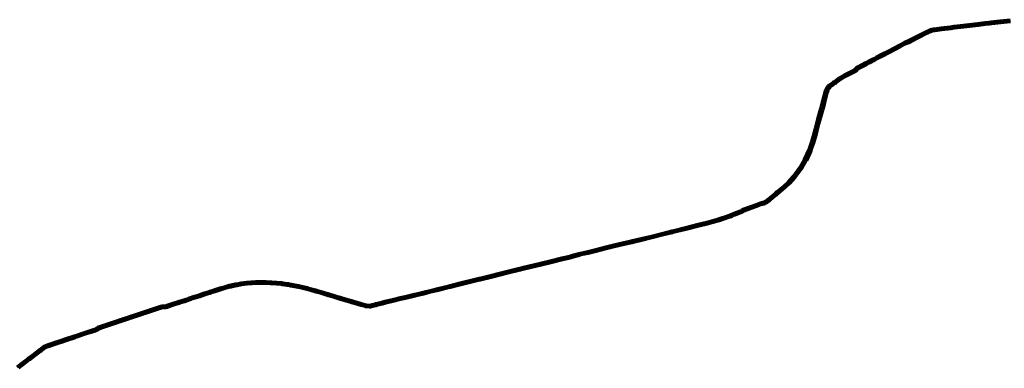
# Model space of a CAD drawing. Extents: x 73120 to 113741, y 434688 to 489241.
# Tile 3 of 256: x 82967 to 87891, y 441425 to 443169. Entities that reach past the tile are written whole.
import ezdxf

# ---------------------------------------------------------------- set-up
doc = ezdxf.new("R2010")
doc.units = 0
doc.header["$LTSCALE"] = 0.5
doc.layers.add('B-WE-OG-INFO_EIS VOORZORGSMAATREGEL-GV', color=7, linetype='Continuous', lineweight=70, true_color=0xfa194b)

msp = doc.modelspace()

# ---------------------------------------------------------------- linework, layer by layer
at = {"layer": 'B-WE-OG-INFO_EIS VOORZORGSMAATREGEL-GV', "flags": 128}
for points in [[(82954.7, 441432.8), (82977.3, 441450.7), (82977.4, 441450.8), (83009.3, 441474.6), (83009.4, 441474.7), (83012.8, 441477.1), (83037.7, 441496.2), (83064.4, 441516.9), (83064.6, 441517), (83068.1, 441519.5), (83084.5, 441532.1), (83085.1, 441532.5), (83091.5, 441536), (83093.3, 441537), (83093.7, 441537.2), (83099.4, 441539.7), (83099.7, 441539.8), (83104.8, 441541.7), (83104.8, 441541.7), (83110.9, 441543.9), (83110.9, 441543.9), (83135.3, 441552.5), (83135.6, 441552.6), (83139.9, 441553.9), (83170.4, 441563.6), (83199.9, 441573.6), (83240.7, 441587.5), (83240.9, 441587.6), (83247.2, 441589.5), (83286.3, 441602.7), (83286.4, 441602.8), (83326.2, 441615.6), (83330.5, 441617.1), (83330.9, 441617.2), (83336.4, 441618.7), (83340.8, 441620.2), (83340.8, 441620.2), (83344.7, 441621.5), (83347, 441622.5), (83349, 441623.7), (83350.4, 441624.6), (83352.7, 441626.3), (83355.2, 441628.2), (83355.5, 441628.4), (83357.7, 441629.8), (83358.3, 441630.1), (83361.9, 441631.8), (83362, 441631.9), (83363.1, 441632.4), (83363.6, 441632.5), (83367.2, 441633.7), (83367.7, 441633.9), (83368.1, 441634.1), (83369, 441634.4), (83369.9, 441634.7), (83370.9, 441635), (83370.9, 441635), (83371.8, 441635.3), (83372.7, 441635.6), (83373.6, 441635.9), (83373.7, 441636), (83374.6, 441636.3), (83375.6, 441636.6), (83376.5, 441636.9), (83376.5, 441636.9), (83377.5, 441637.2), (83378.4, 441637.6), (83379.3, 441637.9), (83380.3, 441638.2), (83381.2, 441638.5), (83382.1, 441638.8), (83383.1, 441639.1), (83384, 441639.5), (83384.1, 441639.5), (83385, 441639.8), (83385.9, 441640.1), (83386, 441640.1), (83386.9, 441640.4), (83387.8, 441640.7), (83388.7, 441641), (83388.8, 441641.1), (83389.7, 441641.4), (83390.7, 441641.7), (83391.6, 441642), (83392.5, 441642.3), (83392.5, 441642.3), (83393.4, 441642.6), (83394.4, 441642.9), (83395.3, 441643.2), (83396.3, 441643.6), (83396.3, 441643.6), (83397.2, 441643.9), (83397.3, 441643.9), (83398.2, 441644.2), (83399.1, 441644.5), (83400, 441644.8), (83400.1, 441644.8), (83401, 441645.1), (83401.9, 441645.4), (83402.8, 441645.8), (83402.9, 441645.8), (83403.8, 441646.1), (83404.7, 441646.4), (83404.8, 441646.4), (83405.7, 441646.7), (83405.7, 441646.7), (83406.7, 441647.1), (83406.7, 441647.1), (83407.6, 441647.4), (83408.6, 441647.7), (83409.4, 441648), (83410.4, 441648.3), (83410.4, 441648.3), (83411.3, 441648.6), (83411.4, 441648.7), (83412.3, 441649), (83413.2, 441649.3), (83414.1, 441649.6), (83415.1, 441649.9), (83415.2, 441649.9), (83416.1, 441650.2), (83417, 441650.6), (83417.1, 441650.6), (83418, 441650.9), (83418.9, 441651.2), (83418.9, 441651.2), (83419.9, 441651.5), (83420.8, 441651.8), (83420.8, 441651.8), (83421.8, 441652.1), (83421.8, 441652.2), (83422.7, 441652.5), (83423.6, 441652.8), (83423.7, 441652.8), (83424.6, 441653.1), (83425.6, 441653.4), (83426.5, 441653.7), (83426.5, 441653.7), (83427.4, 441654), (83428.4, 441654.4), (83428.4, 441654.4), (83429.3, 441654.7), (83429.4, 441654.7), (83430.3, 441655), (83431.2, 441655.3), (83431.2, 441655.3), (83432.2, 441655.6), (83433.1, 441655.9), (83433.1, 441656), (83434.1, 441656.3), (83434.1, 441656.3), (83435, 441656.6), (83435.9, 441656.9), (83436.9, 441657.2), (83437.8, 441657.5), (83437.9, 441657.6), (83438.8, 441657.9), (83439.8, 441658.2), (83440.7, 441658.5), (83440.7, 441658.5), (83441.7, 441658.8), (83442.6, 441659.1), (83442.6, 441659.1), (83443.5, 441659.4), (83444.5, 441659.7), (83444.5, 441659.7), (83445.4, 441660.1), (83446.4, 441660.4), (83446.4, 441660.4), (83447.3, 441660.7), (83448.3, 441661), (83448.3, 441661), (83449.2, 441661.3), (83449.3, 441661.3), (83450.2, 441661.6), (83451.1, 441661.9), (83452.1, 441662.3), (83452.1, 441662.3), (83453, 441662.6), (83453.9, 441662.9), (83454, 441662.9), (83455, 441663.2), (83455.9, 441663.5), (83456.8, 441663.8), (83457.7, 441664.1), (83458.6, 441664.5), (83458.7, 441664.5), (83459.7, 441664.8), (83460.6, 441665.1), (83460.6, 441665.2), (83461.6, 441665.5), (83462.5, 441665.8), (83462.5, 441665.8), (83463.4, 441666.1), (83463.5, 441666.1), (83465.4, 441666.7), (83466.3, 441667), (83466.3, 441667), (83467.3, 441667.3), (83468.2, 441667.7), (83469.1, 441668), (83469.2, 441668), (83470.1, 441668.3), (83471.1, 441668.6), (83472, 441668.9), (83472.9, 441669.2), (83472.9, 441669.2), (83473.9, 441669.6), (83474.8, 441669.9), (83474.9, 441669.9), (83475.8, 441670.2), (83476.7, 441670.5), (83476.8, 441670.5), (83477.7, 441670.8), (83478.6, 441671.1), (83479.5, 441671.4), (83480.4, 441671.8), (83480.5, 441671.8), (83481.5, 441672.1), (83482.4, 441672.4), (83483.4, 441672.7), (83484.3, 441673), (83485.2, 441673.3), (83485.2, 441673.4), (83486.2, 441673.7), (83486.2, 441673.7), (83487.2, 441674), (83488.1, 441674.3), (83489, 441674.6), (83490, 441674.9), (83490.9, 441675.3), (83491, 441675.3), (83491.9, 441675.6), (83492.8, 441675.9), (83492.9, 441675.9), (83493.8, 441676.2), (83494.7, 441676.5), (83494.8, 441676.5), (83495.7, 441676.9), (83496.7, 441677.2), (83497.6, 441677.5), (83498.5, 441677.8), (83498.6, 441677.8), (83499.5, 441678.1), (83500.4, 441678.4), (83501.3, 441678.7), (83501.4, 441678.8), (83502.3, 441679.1), (83503.3, 441679.4), (83504.2, 441679.7), (83504.3, 441679.7), (83505.2, 441680), (83506.1, 441680.3), (83506.1, 441680.4), (83507.1, 441680.7), (83508, 441681), (83509, 441681.3), (83509, 441681.3), (83509.9, 441681.6), (83510.9, 441681.9), (83511.8, 441682.2), (83511.8, 441682.3), (83512.8, 441682.6), (83513.7, 441682.9), (83513.7, 441682.9), (83514.7, 441683.2), (83515.6, 441683.5), (83516.5, 441683.8), (83517.5, 441684.1), (83517.5, 441684.2), (83518.5, 441684.5), (83519.4, 441684.8), (83520.3, 441685.1), (83521.3, 441685.4), (83521.3, 441685.4), (83522.3, 441685.7), (83523.2, 441686), (83524.1, 441686.3), (83525.1, 441686.7), (83525.2, 441686.7), (83526.1, 441687), (83527, 441687.3), (83527.9, 441687.6), (83528, 441687.6), (83528.9, 441687.9), (83529.8, 441688.2), (83530.7, 441688.5), (83530.8, 441688.6), (83531.8, 441688.9), (83531.8, 441688.9), (83532.7, 441689.2), (83533.6, 441689.5), (83533.7, 441689.5), (83534.6, 441689.8), (83535.6, 441690.1), (83536.5, 441690.4), (83537.4, 441690.7), (83537.5, 441690.7), (83538.4, 441691.1), (83539.4, 441691.4), (83540.3, 441691.7), (83541.3, 441692), (83542.2, 441692.3), (83543.1, 441692.6), (83544, 441692.9), (83544.1, 441692.9), (83545, 441693.2), (83545.9, 441693.6), (83546, 441693.6), (83546.9, 441693.9), (83547, 441693.9), (83547.9, 441694.2), (83548.8, 441694.5), (83549.8, 441694.8), (83549.8, 441694.8), (83551.7, 441695.5), (83551.8, 441695.5), (83552.7, 441695.8), (83553.6, 441696.1), (83554.5, 441696.4), (83554.6, 441696.4), (83555.5, 441696.7), (83556.4, 441697), (83557.4, 441697.3), (83557.5, 441697.3), (83558.4, 441697.6), (83559.3, 441697.9), (83559.3, 441698), (83560.3, 441698.3), (83561.2, 441698.6), (83562.1, 441698.9), (83563, 441699.2), (83563.1, 441699.2), (83564.1, 441699.5), (83565, 441699.8), (83565.9, 441700.1), (83565.9, 441700.2), (83566.9, 441700.5), (83567.8, 441700.8), (83568.8, 441701.1), (83569.7, 441701.4), (83570.7, 441701.7), (83570.7, 441701.7), (83571.6, 441702), (83572.6, 441702.4), (83573.5, 441702.7), (83574.4, 441703), (83575.4, 441703.3), (83575.4, 441703.3), (83576.3, 441703.6), (83576.4, 441703.6), (83577.3, 441703.9), (83578.2, 441704.2), (83578.3, 441704.3), (83579.2, 441704.6), (83580.2, 441704.9), (83581.1, 441705.2), (83582, 441705.5), (83582, 441705.5), (83583, 441705.8), (83583, 441705.8), (83584, 441706.1), (83584.9, 441706.4), (83585.8, 441706.7), (83585.8, 441706.8), (83586.7, 441707.1), (83586.8, 441707.1), (83587.7, 441707.4), (83587.7, 441707.4), (83588.6, 441707.7), (83589.5, 441708), (83589.6, 441708.1), (83590.6, 441708.4), (83590.6, 441708.4), (83591.5, 441708.7), (83592.5, 441709), (83593.4, 441709.3), (83594.3, 441709.6), (83594.3, 441709.7), (83595.3, 441710), (83595.3, 441710), (83596.2, 441710.3), (83597.2, 441710.6), (83597.2, 441710.6), (83598.2, 441710.9), (83599.1, 441711.2), (83600, 441711.6), (83600, 441711.6), (83601, 441711.9), (83601, 441711.9), (83602, 441712.2), (83602.9, 441712.5), (83603.8, 441712.8), (83604.7, 441713.1), (83604.8, 441713.1), (83605.7, 441713.4), (83606.6, 441713.8), (83606.7, 441713.8), (83607.6, 441714.1), (83608.6, 441714.4), (83609.5, 441714.7), (83610.4, 441715), (83610.4, 441715), (83611.4, 441715.3), (83612.3, 441715.7), (83612.4, 441715.7), (83613.3, 441716), (83614.2, 441716.3), (83615.2, 441716.6), (83615.2, 441716.6), (83616.1, 441716.9), (83616.2, 441717), (83617.1, 441717.3), (83618, 441717.6), (83618.9, 441717.9), (83619, 441717.9), (83619.9, 441718.2), (83620.8, 441718.5), (83620.9, 441718.5), (83621.8, 441718.8), (83622.8, 441719.1), (83623.7, 441719.5), (83623.7, 441719.5), (83624.7, 441719.8), (83625.6, 441720.1), (83625.6, 441720.1), (83626.5, 441720.4), (83627.4, 441720.7), (83628.4, 441721), (83628.4, 441721), (83629.3, 441721.4), (83629.4, 441721.4), (83630.3, 441721.7), (83631.2, 441722), (83632.2, 441722.3), (83632.2, 441722.3), (83633.1, 441722.6), (83634.1, 441723), (83634.1, 441723), (83635, 441723.3), (83635.1, 441723.3), (83636, 441723.6), (83636.9, 441723.9), (83637.9, 441724.2), (83638.8, 441724.5), (83638.8, 441724.5), (83639.7, 441724.8), (83640.6, 441725.1), (83641.6, 441725.5), (83641.6, 441725.5), (83642.6, 441725.8), (83643.5, 441726.1), (83644.4, 441726.4), (83644.5, 441726.4), (83645.4, 441726.7), (83646.3, 441727), (83646.4, 441727), (83647.3, 441727.4), (83648.2, 441727.7), (83649.1, 441728), (83649.2, 441728), (83650.1, 441728.3), (83651.1, 441728.6), (83651.1, 441728.6), (83652, 441728.9), (83652.9, 441729.2), (83653.9, 441729.5), (83654.8, 441729.8), (83654.8, 441729.8), (83655.8, 441730.1), (83655.8, 441730.2), (83656.7, 441730.4), (83657.7, 441730.7), (83658.6, 441731.1), (83658.7, 441731.1), (83659.6, 441731.4), (83660.5, 441731.7), (83661.4, 441732), (83661.4, 441732), (83662.4, 441732.3), (83663.3, 441732.6), (83664.3, 441732.9), (83665.2, 441733.2), (83666.1, 441733.5), (83668, 441734.1), (83668.1, 441734.2), (83669, 441734.4), (83669.9, 441734.7), (83670.8, 441735.1), (83671, 441735.1), (83671.8, 441735.3), (83675.4, 441736.5), (83675.8, 441736.6), (83680.6, 441737.7), (83681.5, 441737.8), (83686.6, 441738.1), (83686.9, 441738.1), (83690.2, 441738), (83694.4, 441738), (83698.7, 441738.4), (83701, 441739), (83704, 441740), (83728.7, 441748.4), (83728.8, 441748.5), (83760.8, 441758.8), (83765, 441760.4), (83765.2, 441760.5), (83787.5, 441767.8), (83814.5, 441776.6), (83814.6, 441776.7), (83818.2, 441777.8), (83841.2, 441785.5), (83841.4, 441785.6), (83864.4, 441792.4), (83872.7, 441795.9), (83873.1, 441796.1), (83891.7, 441802), (83891.7, 441802), (83914.2, 441808.9), (83918.4, 441810.6), (83918.6, 441810.7), (83939.7, 441817.6), (83939.8, 441817.6), (83965.2, 441825.8), (83965.3, 441825.8), (83969.9, 441827.1), (83990.8, 441833.3), (83990.9, 441833.3), (84016.3, 441840.2), (84016.4, 441840.3), (84020.9, 441841.4), (84020.9, 441841.4), (84030.4, 441843.7), (84030.5, 441843.7), (84035.2, 441844.8), (84035.3, 441844.8), (84041.1, 441846), (84041.2, 441846), (84046.9, 441847.1), (84047, 441847.1), (84053, 441848.1), (84068.4, 441850.7), (84074.5, 441851.9), (84074.9, 441852), (84102.3, 441855.1), (84102.4, 441855.1), (84124.7, 441857.5), (84124.9, 441857.5), (84129.4, 441857.8), (84129.4, 441857.8), (84148.6, 441858.8), (84148.7, 441858.8), (84171.9, 441859.5), (84172.1, 441859.5), (84178.4, 441859.5), (84178.5, 441859.5), (84198.2, 441859.3), (84198.4, 441859.3), (84222.2, 441858), (84226.4, 441857.9), (84226.7, 441857.9), (84251.9, 441856), (84252, 441856), (84276.6, 441853.4), (84276.7, 441853.4), (84280.9, 441852.9), (84281, 441852.9), (84305.3, 441849.6), (84305.4, 441849.5), (84311.9, 441848.5), (84312, 441848.5), (84322.5, 441846.5), (84326.4, 441845.9), (84326.6, 441845.9), (84342.8, 441842.8), (84342.9, 441842.8), (84361, 441839), (84365.5, 441838.3), (84365.9, 441838.3), (84405.8, 441828.4), (84405.9, 441828.3), (84446.8, 441817.7), (84447, 441817.7), (84451.8, 441816.2), (84474.5, 441809.8), (84474.6, 441809.8), (84508.4, 441799), (84513.3, 441797.7), (84513.5, 441797.7), (84544, 441788.2), (84569.7, 441780.4), (84569.8, 441780.4), (84574.4, 441779), (84596.6, 441772.2), (84625.9, 441763.8), (84626, 441763.8), (84630.9, 441762.2), (84659, 441754.4), (84659.1, 441754.4), (84676.2, 441749.5), (84693.5, 441744.7), (84693.7, 441744.7), (84701.1, 441742.2), (84718.5, 441741.1), (84722.2, 441742), (84727.1, 441743.3), (84727.2, 441743.4), (84732.4, 441744.6), (84745.3, 441747.9), (84748.4, 441748.9), (84748.7, 441749), (84777.9, 441756.1), (84782.7, 441757.5), (84783.3, 441757.6), (84789.5, 441758.7), (84794.4, 441760), (84794.5, 441760.1), (84831.1, 441769.1), (84868.9, 441778.5), (84868.9, 441778.5), (84894.6, 441784.6), (84941.8, 441796.1), (84942.2, 441796.1), (84945.2, 441796.6), (84985, 441806.4), (85019, 441814.9), (85019, 441814.9), (85058.4, 441824.3), (85114.2, 441838.2), (85114.4, 441838.3), (85118.9, 441839.2), (85156.9, 441848.7), (85264.8, 441875.6), (85264.9, 441875.6), (85268.1, 441876.3), (85321.5, 441889.3), (85366.7, 441900.7), (85366.7, 441900.8), (85406, 441910.5), (85406, 441910.5), (85460.3, 441923.5), (85468.2, 441925.7), (85468.2, 441925.7), (85479.8, 441928.7), (85479.9, 441928.8), (85514.8, 441937.2), (85572.1, 441951.2), (85572.1, 441951.2), (85620.3, 441962.8), (85678.7, 441977.3), (85678.8, 441977.3), (85717.8, 441986.3), (85738.8, 441991.9), (85757.2, 441997.5), (85770.3, 442001.6), (85770.8, 442001.7), (85807.6, 442009.6), (85847.6, 442019.5), (85890.7, 442030.9), (85890.9, 442031), (85930.9, 442040.4), (85930.9, 442040.4), (85987.6, 442053.5), (86026.6, 442062.7), (86026.8, 442062.7), (86032, 442063.7), (86074.1, 442073.8), (86126.2, 442086.8), (86184.1, 442101.7), (86184.1, 442101.8), (86227.9, 442112.5), (86231.5, 442113.3), (86296, 442129.6), (86296, 442129.7), (86359.9, 442145.6), (86359.9, 442145.6), (86402.4, 442155.9), (86462.1, 442172.2), (86508.7, 442188.2), (86520.6, 442192.5), (86524.1, 442193.8), (86527.5, 442195.7), (86528, 442195.9), (86533.5, 442198.2), (86533.5, 442198.2), (86539, 442200.4), (86539.1, 442200.5), (86572.1, 442213.5), (86577.1, 442215.7), (86583.8, 442219.9), (86584.7, 442220.3), (86656.3, 442246.8), (86659.4, 442248.2), (86662.8, 442249.7), (86663.4, 442250), (86678.5, 442254.7), (86678.7, 442254.7), (86684.8, 442256.4), (86689.7, 442258), (86693.6, 442259.8), (86699, 442262.6), (86704.6, 442266.9), (86707.6, 442269.4), (86707.6, 442269.4), (86730.2, 442288.3), (86730.3, 442288.4), (86744.3, 442299.7), (86755.5, 442308.9), (86788.5, 442336.5), (86809.9, 442356.6), (86836, 442386.5), (86867.1, 442427.8), (86871.3, 442434), (86891.7, 442468.8), (86913.2, 442516.8), (86916, 442524.6), (86927.1, 442555.2), (86936.9, 442587.7), (86938.3, 442594.2), (86938.4, 442594.4), (86949.4, 442637), (86949.4, 442637), (86960.6, 442678), (86972.9, 442724.5), (86972.9, 442724.8), (86976.1, 442734.4), (86983.5, 442763.6), (86983.5, 442763.6), (86994.2, 442805.9), (86994.2, 442806.2), (86998.2, 442818.9), (86998.6, 442819.7), (87002.4, 442826.9), (87002.7, 442827.5), (87006.4, 442832.8), (87006.8, 442833.3), (87010.6, 442837.4), (87010.9, 442837.7), (87015.1, 442841.6), (87015.5, 442841.9), (87021.3, 442846.3), (87021.6, 442846.5), (87027.2, 442850), (87036.4, 442856.7), (87040.5, 442859.9), (87040.7, 442860.1), (87065.4, 442877.6), (87065.7, 442877.8), (87090.8, 442893), (87091.2, 442893.2), (87125.6, 442910.1), (87140.8, 442918.6), (87142.6, 442919.8), (87146.9, 442924.3), (87147.4, 442924.8), (87157.1, 442932.6), (87157.9, 442933.1), (87198.1, 442954.1), (87210.7, 442960.9), (87210.8, 442960.9), (87238.6, 442975.4), (87249.3, 442981.2), (87249.4, 442981.2), (87277.7, 442995.8), (87309.2, 443012.2), (87309.2, 443012.3), (87340.8, 443028.3), (87366, 443041.7), (87390.9, 443055.6), (87391.4, 443055.8), (87408.2, 443062.6), (87448.7, 443083.6), (87448.8, 443083.7), (87458.8, 443088.5), (87494.1, 443106.5), (87494.2, 443106.5), (87520.1, 443119.1), (87520.7, 443119.3), (87527.9, 443121.7), (87528.7, 443121.9), (87536.3, 443123.1), (87536.5, 443123.2), (87542.7, 443123.9), (87575.1, 443127.7), (87622.1, 443133.9), (87622.2, 443133.9), (87638.6, 443135.8), (87671.2, 443139.8), (87671.2, 443139.8), (87715.4, 443144.8), (87759, 443149.7), (87794.3, 443154.3), (87813.3, 443157.1), (87813.8, 443157.2), (87825.1, 443158), (87870, 443163.4), (87870, 443163.4), (87920.5, 443169.1)], [(87921.6, 443159.1), (87871.2, 443153.4), (87826.2, 443148), (87825.9, 443148), (87814.6, 443147.2), (87795.8, 443144.4), (87795.6, 443144.3), (87760.2, 443139.7), (87760.2, 443139.7), (87716.6, 443134.8), (87672.4, 443129.8), (87639.8, 443125.8), (87639.8, 443125.8), (87623.4, 443123.9), (87576.4, 443117.7), (87576.3, 443117.7), (87543.9, 443113.9), (87543.9, 443113.9), (87537.8, 443113.2), (87530.7, 443112.1), (87524.2, 443110), (87498.6, 443097.5), (87463.3, 443079.5), (87463.2, 443079.5), (87453.2, 443074.7), (87412.6, 443053.7), (87412.2, 443053.5), (87395.5, 443046.7), (87370.8, 443032.9), (87370.7, 443032.9), (87345.4, 443019.5), (87345.4, 443019.4), (87313.8, 443003.4), (87282.3, 442987), (87282.3, 442987), (87254, 442972.4), (87243.3, 442966.6), (87243.2, 442966.6), (87215.4, 442952.1), (87202.8, 442945.3), (87202.7, 442945.3), (87163, 442924.5), (87153.9, 442917.2), (87149.5, 442912.6), (87148.7, 442911.9), (87146.2, 442910.2), (87145.8, 442909.9), (87130.3, 442901.3), (87130.1, 442901.2), (87095.8, 442884.3), (87071, 442869.3), (87046.6, 442852), (87042.5, 442848.8), (87042.3, 442848.6), (87032.9, 442841.8), (87032.7, 442841.7), (87027.2, 442838.2), (87021.7, 442834.1), (87017.8, 442830.5), (87014.4, 442826.8), (87011.1, 442822), (87007.6, 442815.5), (87003.8, 442803.3), (86993.1, 442761.2), (86985.7, 442731.8), (86985.7, 442731.4), (86982.5, 442721.8), (86970.2, 442675.4), (86970.2, 442675.4), (86959, 442634.4), (86948.1, 442591.9), (86946.6, 442585.3), (86946.5, 442585), (86936.6, 442552.2), (86936.5, 442551.9), (86925.4, 442521.2), (86922.5, 442513.2), (86922.4, 442512.9), (86900.8, 442464.5), (86900.5, 442464), (86879.8, 442428.8), (86879.7, 442428.5), (86875.4, 442422.1), (86875.2, 442421.9), (86843.9, 442380.3), (86843.7, 442380), (86817.3, 442349.8), (86816.9, 442349.4), (86795.2, 442329.1), (86795, 442329), (86761.9, 442301.3), (86761.9, 442301.3), (86750.7, 442292), (86750.6, 442291.9), (86736.6, 442280.6), (86714, 442261.8), (86710.9, 442259.2), (86710.7, 442259), (86704.7, 442254.4), (86704, 442254), (86698.1, 442250.9), (86697.9, 442250.8), (86693.6, 442248.8), (86693, 442248.5), (86687.7, 442246.8), (86687.5, 442246.8), (86681.4, 442245.1), (86666.7, 442240.5), (86663.5, 442239.1), (86663.4, 442239), (86660.2, 442237.6), (86659.9, 442237.5), (86588.6, 442211.1), (86582, 442207), (86581.5, 442206.7), (86576.2, 442204.3), (86575.9, 442204.2), (86542.7, 442191.2), (86537.3, 442189), (86532.1, 442186.8), (86528.6, 442184.9), (86528, 442184.6), (86524.2, 442183.1), (86524.1, 442183.1), (86512.1, 442178.8), (86512, 442178.8), (86465.2, 442162.7), (86464.9, 442162.6), (86404.9, 442146.3), (86404.8, 442146.2), (86362.3, 442135.8), (86298.4, 442120), (86233.9, 442103.7), (86233.9, 442103.6), (86230.3, 442102.7), (86230.3, 442102.7), (86186.5, 442092.1), (86128.6, 442077.2), (86128.6, 442077.2), (86076.5, 442064.1), (86076.5, 442064), (86034.2, 442053.9), (86033.9, 442053.9), (86028.7, 442052.9), (85989.8, 442043.7), (85989.8, 442043.7), (85933.1, 442030.6), (85893.2, 442021.2), (85850.1, 442009.9), (85850, 442009.8), (85809.9, 441999.8), (85809.7, 441999.8), (85773.1, 441992), (85760.2, 441987.9), (85760.1, 441987.9), (85741.6, 441982.3), (85741.5, 441982.3), (85720.3, 441976.6), (85720.1, 441976.5), (85681.1, 441967.5), (85622.7, 441953), (85622.7, 441953), (85574.5, 441941.4), (85517.2, 441927.4), (85517.2, 441927.4), (85482.3, 441919), (85470.8, 441916.1), (85462.9, 441913.9), (85462.8, 441913.8), (85408.4, 441900.7), (85369.1, 441891), (85323.9, 441879.6), (85323.9, 441879.5), (85270.4, 441866.5), (85270.3, 441866.5), (85267.1, 441865.8), (85159.3, 441838.9), (85121.2, 441829.4), (85121, 441829.4), (85116.5, 441828.5), (85060.8, 441814.6), (85060.8, 441814.5), (85021.4, 441805.1), (84987.4, 441796.6), (84987.4, 441796.6), (84947.4, 441786.8), (84947, 441786.8), (84944, 441786.3), (84897, 441774.8), (84897, 441774.8), (84871.3, 441768.7), (84833.5, 441759.3), (84833.5, 441759.3), (84797, 441750.4), (84791.9, 441749), (84791.4, 441748.9), (84785.2, 441747.8), (84780.6, 441746.5), (84780.4, 441746.4), (84751.2, 441739.3), (84748, 441738.3), (84747.8, 441738.3), (84734.8, 441735), (84734.8, 441734.9), (84729.6, 441733.7), (84724.7, 441732.4), (84724.6, 441732.3), (84720.1, 441731.2), (84718.6, 441731.1), (84699.9, 441732.3), (84698.7, 441732.5), (84690.8, 441735.1), (84673.5, 441739.9), (84673.4, 441739.9), (84656.3, 441744.8), (84628.2, 441752.6), (84628, 441752.6), (84623, 441754.2), (84593.8, 441762.6), (84593.7, 441762.6), (84571.4, 441769.4), (84566.8, 441770.8), (84541.1, 441778.6), (84541, 441778.6), (84510.6, 441788.1), (84505.7, 441789.4), (84505.5, 441789.4), (84471.7, 441800.2), (84449, 441806.6), (84448.9, 441806.6), (84444.1, 441808.1), (84403.4, 441818.7), (84363.7, 441828.5), (84359.3, 441829.2), (84359.1, 441829.2), (84340.9, 441833), (84324.9, 441836.1), (84321, 441836.7), (84320.8, 441836.7), (84310.3, 441838.7), (84303.9, 441839.7), (84279.7, 441842.9), (84275.5, 441843.4), (84251, 441846), (84226.1, 441847.9), (84221.9, 441848), (84221.7, 441848), (84197.9, 441849.3), (84178.4, 441849.5), (84172.2, 441849.5), (84149.1, 441848.8), (84130, 441847.8), (84125.6, 441847.5), (84103.4, 441845.1), (84076.3, 441842.1), (84070.3, 441840.9), (84070.1, 441840.9), (84054.6, 441838.3), (84054.6, 441838.3), (84048.7, 441837.3), (84043.1, 441836.2), (84037.4, 441835), (84032.8, 441833.9), (84023.3, 441831.6), (84018.8, 441830.6), (83993.6, 441823.7), (83972.7, 441817.5), (83972.7, 441817.5), (83968.1, 441816.2), (83942.8, 441808), (83921.9, 441801.2), (83917.6, 441799.5), (83917.3, 441799.4), (83894.7, 441792.4), (83876.3, 441786.6), (83868, 441783.1), (83867.5, 441782.9), (83844.3, 441776), (83821.4, 441768.4), (83821.3, 441768.3), (83817.7, 441767.1), (83790.7, 441758.3), (83790.6, 441758.2), (83768.3, 441751), (83764.1, 441749.4), (83763.9, 441749.3), (83731.9, 441739), (83707.2, 441730.5), (83707.2, 441730.5), (83704, 441729.4), (83703.7, 441729.3), (83700.8, 441728.6), (83700, 441728.5), (83695, 441728), (83694.6, 441728), (83690.1, 441728), (83690, 441728), (83686.9, 441728.1), (83682.4, 441727.9), (83678.3, 441726.9), (83674.8, 441725.8), (83674.7, 441725.8), (83673.9, 441725.5), (83673, 441725.3), (83672.1, 441724.9), (83672, 441724.9), (83671.1, 441724.6), (83669.3, 441724), (83668.3, 441723.7), (83667.4, 441723.4), (83666.4, 441723.1), (83665.5, 441722.8), (83665.5, 441722.8), (83664.5, 441722.5), (83663.6, 441722.2), (83663.6, 441722.1), (83662.6, 441721.8), (83662.6, 441721.8), (83661.7, 441721.6), (83660.8, 441721.3), (83659.8, 441720.9), (83659.8, 441720.9), (83658.9, 441720.6), (83657.9, 441720.3), (83657, 441720), (83656.1, 441719.7), (83655.1, 441719.4), (83655.1, 441719.4), (83654.2, 441719.1), (83653.2, 441718.8), (83653.2, 441718.8), (83652.3, 441718.5), (83651.4, 441718.2), (83651.4, 441718.2), (83650.4, 441717.9), (83650.4, 441717.8), (83649.5, 441717.5), (83648.5, 441717.2), (83647.6, 441716.9), (83646.7, 441716.6), (83646.7, 441716.6), (83645.7, 441716.3), (83645.7, 441716.3), (83644.8, 441716), (83643.9, 441715.7), (83642.9, 441715.4), (83642.9, 441715.3), (83642, 441715), (83641.1, 441714.7), (83641, 441714.7), (83640.1, 441714.4), (83639.1, 441714.1), (83639.1, 441714.1), (83638.2, 441713.8), (83637.3, 441713.5), (83636.3, 441713.2), (83636.3, 441713.2), (83635.4, 441712.8), (83634.5, 441712.5), (83633.5, 441712.2), (83633.5, 441712.2), (83632.6, 441711.9), (83631.6, 441711.6), (83630.7, 441711.3), (83630.7, 441711.2), (83629.7, 441710.9), (83629.7, 441710.9), (83628.7, 441710.6), (83627.8, 441710.3), (83627.8, 441710.3), (83626.9, 441710), (83625.9, 441709.7), (83625.9, 441709.7), (83625, 441709.3), (83625, 441709.3), (83624.1, 441709), (83623.2, 441708.7), (83623.1, 441708.7), (83622.2, 441708.4), (83621.2, 441708.1), (83621.2, 441708.1), (83620.2, 441707.7), (83620.2, 441707.7), (83619.3, 441707.4), (83618.4, 441707.1), (83617.4, 441706.8), (83617.4, 441706.8), (83616.5, 441706.5), (83616.4, 441706.5), (83615.5, 441706.2), (83614.6, 441705.9), (83614.6, 441705.9), (83613.6, 441705.6), (83612.7, 441705.2), (83612.7, 441705.2), (83611.7, 441704.9), (83611.7, 441704.9), (83610.8, 441704.6), (83609.8, 441704.3), (83608.9, 441704), (83608.9, 441704), (83608, 441703.7), (83607, 441703.3), (83607, 441703.3), (83606, 441703), (83605.1, 441702.7), (83604.1, 441702.4), (83603.2, 441702.1), (83602.3, 441701.8), (83602.3, 441701.8), (83601.3, 441701.4), (83601.3, 441701.4), (83600.4, 441701.1), (83599.4, 441700.8), (83599.4, 441700.8), (83598.5, 441700.5), (83597.6, 441700.2), (83596.7, 441699.9), (83596.6, 441699.9), (83595.6, 441699.5), (83595.6, 441699.5), (83594.7, 441699.2), (83593.7, 441698.9), (83592.8, 441698.6), (83591.9, 441698.3), (83591.9, 441698.3), (83590.9, 441697.9), (83590, 441697.6), (83589.1, 441697.3), (83588.1, 441697), (83588, 441696.9), (83587.1, 441696.6), (83586.2, 441696.3), (83585.2, 441696), (83584.3, 441695.7), (83584.3, 441695.7), (83583.3, 441695.4), (83583.3, 441695.4), (83582.3, 441695.1), (83581.4, 441694.8), (83580.5, 441694.4), (83580.4, 441694.4), (83579.5, 441694.1), (83578.6, 441693.8), (83577.7, 441693.5), (83577.6, 441693.5), (83576.7, 441693.2), (83576.7, 441693.2), (83575.7, 441692.8), (83574.8, 441692.5), (83573.8, 441692.2), (83572.9, 441691.9), (83571.9, 441691.6), (83571, 441691.3), (83571, 441691.3), (83570, 441691), (83569.1, 441690.7), (83568.2, 441690.3), (83568.1, 441690.3), (83567.2, 441690), (83567.1, 441690), (83566.2, 441689.7), (83565.3, 441689.4), (83565.3, 441689.4), (83564.4, 441689.1), (83564.3, 441689.1), (83563.4, 441688.8), (83562.4, 441688.5), (83561.5, 441688.1), (83561.4, 441688.1), (83560.5, 441687.8), (83559.6, 441687.5), (83558.7, 441687.2), (83558.6, 441687.2), (83557.7, 441686.9), (83556.8, 441686.6), (83556.7, 441686.6), (83555.8, 441686.2), (83555.7, 441686.2), (83554.8, 441685.9), (83552.9, 441685.3), (83552, 441685), (83551.1, 441684.7), (83551, 441684.7), (83550.1, 441684.4), (83549.2, 441684.1), (83548.2, 441683.8), (83548.2, 441683.7), (83547.3, 441683.5), (83546.4, 441683.1), (83546.3, 441683.1), (83545.4, 441682.8), (83545.3, 441682.8), (83544.4, 441682.5), (83543.4, 441682.2), (83542.5, 441681.9), (83541.5, 441681.5), (83540.6, 441681.2), (83539.7, 441680.9), (83539.6, 441680.9), (83538.7, 441680.6), (83537.7, 441680.3), (83536.8, 441680), (83535.9, 441679.7), (83535.8, 441679.6), (83534.8, 441679.4), (83534, 441679.1), (83533.1, 441678.8), (83533, 441678.7), (83532.1, 441678.4), (83532, 441678.4), (83531.1, 441678.1), (83530.2, 441677.8), (83530.1, 441677.8), (83529.2, 441677.5), (83529.1, 441677.5), (83528.2, 441677.2), (83527.3, 441676.9), (83526.4, 441676.5), (83526.3, 441676.5), (83525.4, 441676.2), (83524.5, 441675.9), (83523.6, 441675.6), (83523.5, 441675.6), (83522.6, 441675.3), (83522.5, 441675.3), (83521.6, 441675), (83520.7, 441674.7), (83519.7, 441674.3), (83518.8, 441674), (83517.8, 441673.7), (83517.8, 441673.7), (83516.9, 441673.4), (83515.9, 441673.1), (83515.9, 441673.1), (83515, 441672.8), (83514, 441672.4), (83513.1, 441672.1), (83513.1, 441672.1), (83512.1, 441671.8), (83511.2, 441671.5), (83511.2, 441671.5), (83510.2, 441671.2), (83509.3, 441670.9), (83508.4, 441670.6), (83508.3, 441670.5), (83507.4, 441670.2), (83506.5, 441669.9), (83505.5, 441669.6), (83504.6, 441669.3), (83503.7, 441669), (83502.7, 441668.6), (83502.6, 441668.6), (83501.7, 441668.3), (83500.8, 441668), (83499.8, 441667.7), (83499.8, 441667.7), (83498.8, 441667.3), (83497.9, 441667), (83497, 441666.7), (83496.9, 441666.7), (83496, 441666.4), (83495.1, 441666.1), (83495, 441666.1), (83494.1, 441665.8), (83493.2, 441665.5), (83492.2, 441665.2), (83491.3, 441664.8), (83491.2, 441664.8), (83490.3, 441664.5), (83489.4, 441664.2), (83488.5, 441663.9), (83487.6, 441663.6), (83487.5, 441663.6), (83486.5, 441663.2), (83485.6, 441662.9), (83485.6, 441662.9), (83484.6, 441662.6), (83483.7, 441662.3), (83482.8, 441662), (83482.8, 441662), (83481.8, 441661.7), (83481.8, 441661.6), (83480.8, 441661.3), (83479.9, 441661), (83479, 441660.7), (83478.9, 441660.7), (83478, 441660.4), (83477.1, 441660.1), (83476.1, 441659.8), (83475.2, 441659.4), (83475.1, 441659.4), (83474.2, 441659.1), (83473.2, 441658.8), (83472.3, 441658.5), (83471.4, 441658.2), (83471.4, 441658.2), (83470.4, 441657.9), (83470.4, 441657.8), (83469.5, 441657.5), (83468.5, 441657.2), (83468.5, 441657.2), (83466.6, 441656.6), (83465.7, 441656.3), (83464.8, 441656), (83464.7, 441656), (83463.8, 441655.7), (83462.8, 441655.3), (83462.8, 441655.3), (83461.9, 441655), (83461.1, 441654.7), (83461, 441654.7), (83460, 441654.4), (83460, 441654.4), (83459.1, 441654), (83459, 441654), (83458.1, 441653.7), (83457.2, 441653.4), (83456.3, 441653.1), (83456.2, 441653.1), (83455.2, 441652.8), (83454.3, 441652.5), (83454.3, 441652.4), (83453.3, 441652.1), (83452.4, 441651.8), (83451.5, 441651.5), (83450.5, 441651.2), (83450.5, 441651.2), (83449.5, 441650.9), (83448.6, 441650.6), (83447.7, 441650.3), (83446.7, 441649.9), (83446.7, 441649.9), (83445.8, 441649.6), (83444.8, 441649.3), (83444.8, 441649.3), (83443.9, 441649), (83443, 441648.7), (83442.9, 441648.7), (83441.9, 441648.4), (83441, 441648.1), (83440.1, 441647.7), (83440.1, 441647.7), (83439.2, 441647.4), (83439.1, 441647.4), (83438.2, 441647.1), (83438.2, 441647.1), (83437.2, 441646.8), (83436.3, 441646.5), (83435.4, 441646.2), (83434.4, 441645.8), (83433.5, 441645.5), (83433.4, 441645.5), (83432.5, 441645.2), (83431.6, 441644.9), (83430.6, 441644.6), (83430.6, 441644.6), (83429.7, 441644.2), (83428.8, 441643.9), (83428.7, 441643.9), (83427.7, 441643.6), (83426.8, 441643.3), (83425.9, 441643), (83425.9, 441643), (83424.9, 441642.7), (83424, 441642.4), (83423.1, 441642), (83423.1, 441642), (83422.1, 441641.7), (83421.2, 441641.4), (83421.1, 441641.4), (83420.2, 441641.1), (83419.3, 441640.8), (83419.2, 441640.7), (83418.3, 441640.5), (83417.4, 441640.1), (83416.5, 441639.8), (83416.5, 441639.8), (83415.5, 441639.5), (83415.5, 441639.5), (83414.5, 441639.2), (83413.7, 441638.9), (83412.7, 441638.5), (83412.7, 441638.5), (83411.8, 441638.2), (83411.7, 441638.2), (83410.7, 441637.9), (83409.8, 441637.6), (83408.9, 441637.3), (83408, 441636.9), (83407, 441636.6), (83406.1, 441636.3), (83405.2, 441636), (83405.1, 441636), (83404.2, 441635.7), (83404.1, 441635.6), (83403.2, 441635.3), (83402.3, 441635), (83402.3, 441635), (83401.3, 441634.7), (83401.3, 441634.7), (83400.4, 441634.4), (83399.5, 441634.1), (83398.5, 441633.8), (83397.6, 441633.5), (83396.7, 441633.1), (83396.6, 441633.1), (83395.7, 441632.8), (83394.8, 441632.5), (83394.7, 441632.5), (83393.8, 441632.2), (83392.8, 441631.9), (83392.8, 441631.9), (83391.9, 441631.6), (83391, 441631.3), (83391, 441631.2), (83390.1, 441630.9), (83390, 441630.9), (83389.1, 441630.6), (83388.2, 441630.3), (83388.1, 441630.3), (83387.2, 441630), (83386.3, 441629.7), (83385.4, 441629.3), (83384.4, 441629), (83383.5, 441628.7), (83382.5, 441628.4), (83382.5, 441628.4), (83381.6, 441628.1), (83380.6, 441627.8), (83379.7, 441627.4), (83378.8, 441627.1), (83377.8, 441626.8), (83377.8, 441626.8), (83376.9, 441626.5), (83376.1, 441626.2), (83376, 441626.2), (83375.1, 441625.9), (83375, 441625.8), (83374.1, 441625.5), (83373.2, 441625.2), (83373.1, 441625.2), (83372.2, 441624.9), (83372.2, 441624.9), (83371.4, 441624.6), (83370.9, 441624.4), (83370.5, 441624.3), (83366.9, 441623.1), (83366.1, 441622.7), (83362.8, 441621.2), (83361, 441620.1), (83358.7, 441618.3), (83358.6, 441618.3), (83356.3, 441616.5), (83356.2, 441616.5), (83354.6, 441615.3), (83354.1, 441615.1), (83351.7, 441613.7), (83351.3, 441613.5), (83348.5, 441612.3), (83348.1, 441612.1), (83344, 441610.7), (83339.5, 441609.2), (83339.1, 441609), (83333.5, 441607.6), (83329.4, 441606.2), (83329.3, 441606.1), (83289.5, 441593.3), (83250.3, 441580), (83250.1, 441579.9), (83243.8, 441578), (83203.1, 441564.2), (83203.1, 441564.2), (83173.6, 441554.2), (83173.5, 441554.1), (83142.9, 441544.3), (83142.8, 441544.3), (83138.5, 441543), (83114.3, 441534.5), (83108.2, 441532.3), (83103.3, 441530.5), (83097.9, 441528.1), (83096.3, 441527.2), (83096.3, 441527.2), (83090.2, 441523.9), (83074.1, 441511.5), (83074, 441511.4), (83070.5, 441508.9), (83043.8, 441488.2), (83043.7, 441488.2), (83018.8, 441469.1), (83018.7, 441469), (83015.2, 441466.6), (82983.4, 441442.8), (82960.8, 441424.9)]]:
    msp.add_lwpolyline(points, dxfattribs=at)

doc.saveas('drawing.dxf')
